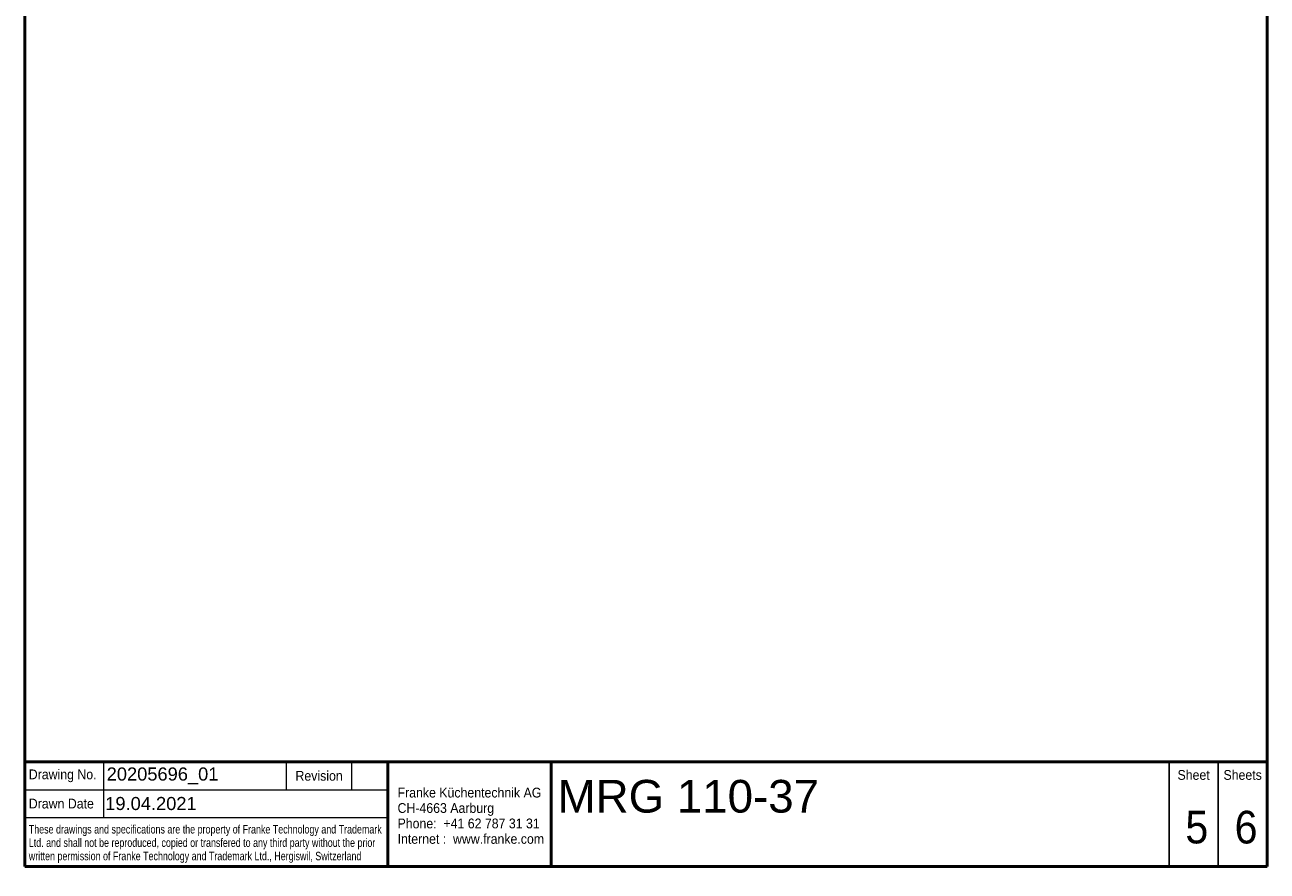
# Model space of a CAD drawing. Header units: millimetres. Extents: x 100 to 2000, y 93 to 2870.
# Tile 1 of 4: x 100 to 2000, y 93 to 1387. Entities that reach past the tile are written whole.
import ezdxf
from ezdxf.enums import TextEntityAlignment as Align

# ---------------------------------------------------------------- set-up
doc = ezdxf.new("R2010")
doc.units = ezdxf.units.MM
doc.header["$LTSCALE"] = 10
for name, color, linetype, lineweight in [('Sketch Geometry(DIN)', 7, 'Continuous', 50), ('Sketch Geometry(ISO)', 7, 'Continuous', 50), ('Symbole(DIN)', 7, 'Continuous', 25)]:
    doc.layers.add(name, color=color, linetype=linetype, lineweight=lineweight)
doc.styles.add('Text Style20', font='arial.ttf')
doc.styles.add('Text Style40', font='arial.ttf')
doc.styles.add('Text Style9', font='arial.ttf')
doc.styles.add('Text__1.3mm', font='arial.ttf', dxfattribs={"width": 0.9})
doc.styles.add('Text__1.5mm', font='arial.ttf', dxfattribs={"width": 0.9})
doc.styles.add('Text__3.5mm', font='arial.ttf', dxfattribs={"width": 0.9})
doc.styles.add('Text__5.0mm', font='arial.ttf', dxfattribs={"width": 0.9})

# ---------------------------------------------------------------- blocks, each defined once
blk = doc.blocks.new('Title Blocks FKT-Marketing')
at = {"layer": 'Sketch Geometry(DIN)', "color": 7, "linetype": 'Continuous', "lineweight": 50}
for p, q in [((97.45, 118.35), (287.45, 118.35)), ((97.45, 118.35), (97.45, 102.35)), ((152.95, 118.35), (152.95, 102.35)), ((177.95, 102.35), (177.95, 118.35)), ((287.45, 102.35), (287.45, 118.35)), ((97.45, 102.35), (287.45, 102.35))]:
    blk.add_line(p, q, dxfattribs=at)
at = {"layer": 'Sketch Geometry(DIN)', "color": 7, "linetype": 'Continuous', "lineweight": 18}
for p, q in [((109.45, 118.35), (109.45, 109.85)), ((137.45, 114.1), (137.45, 118.35)), ((147.45, 114.1), (147.45, 118.35)), ((97.45, 114.1), (152.95, 114.1)), ((97.45, 109.85), (152.95, 109.85))]:
    blk.add_line(p, q, dxfattribs=at)
at = {"layer": 'Sketch Geometry(DIN)', "color": 7, "linetype": 'Continuous', "lineweight": 25}
for p, q in [((272.45, 118.35), (272.45, 102.35)), ((279.95, 118.35), (279.95, 102.35))]:
    blk.add_line(p, q, dxfattribs=at)
at = {"layer": 'Symbole(DIN)', "color": 7, "style": 'Text__1.5mm'}
for s, insert, char_height, width, attachment_point in [('\\fArial|b0|i0;Drawing No.', (98.05, 116.22), 1.4986, 15.7321, 4), ('Revision', (142.45, 116.22), 1.499, 13.4705, 5), ('Sheet', (276.2, 116.35), 1.499, 6.6871, 5), ('Sheets', (283.7, 116.35), 1.499, 6.6871, 5), ('Drawn Date', (98.05, 111.97), 1.499, 13.6702, 4)]:
    blk.add_mtext(s, dxfattribs=dict(at, insert=insert, char_height=char_height, width=width, attachment_point=attachment_point))
at = {"layer": 'Symbole(DIN)', "color": 7, "attachment_point": 4, "line_spacing_factor": 0.944221}
for s, insert, char_height, width, style in [('\\fArial|b0|i0;{\\H1.4986;Franke Küchentechnik AG\\PCH-4663 Aarburg\\PPhone:  +41 62 787 31 31\\PInternet :  www.franke.com}', (154.45, 110.11), 1.4986, 34.1835, 'Text__3.5mm'), ('\\fArial|b0|i0;\\W0.75;These drawings and specifications are the property of Franke Technology and Trademark Ltd. and shall not be reproduced, copied or transfered to any third party without the prior written permission of Franke Technology and Trademark Ltd., Hergiswil, Switzerland', (98.05, 105.81), 1.3, 54.5435, 'Text__1.3mm')]:
    blk.add_mtext(s, dxfattribs=dict(at, insert=insert, char_height=char_height, width=width, style=style))
at = {"layer": 'Symbole(DIN)', "color": 7}
for tag, p, height, style in [('Document_Number_001', (109.96, 115.5), 2, 'Text Style40'), ('Title_001', (178.93, 110.6), 5, 'Text Style20'), ('Drawn_Date_001', (109.74, 110.99), 2, 'Text Style40')]:
    blk.add_attdef(tag, p, '', height=height, dxfattribs=dict(at, style=style))
at = {"layer": 'Symbole(DIN)', "color": 7, "style": 'Text Style40'}
blk.add_attdef('Revision_Index_1', text='', height=2, dxfattribs=at).set_placement((150.2, 116.22), align=Align.MIDDLE_CENTER)
at = {"layer": 'Symbole(DIN)', "color": 7, "style": 'Text__5.0mm', "width": 0.9}
for tag, p in [('Sheet_number_001', (274.94, 105.89)), ('Number_of_sheets_001', (282.47, 105.88))]:
    blk.add_attdef(tag, p, '', height=5, dxfattribs=at)
at = {"layer": 'Symbole(DIN)', "color": 7, "style": 'Text Style9'}
blk.add_attdef('Auxiliary_Remark1', text='', height=3.5, dxfattribs=at).set_placement((179.45, 105.85), align=Align.MIDDLE_LEFT)
blk = doc.blocks.new('Borders Marketing Border')
at = {"layer": 'Sketch Geometry(ISO)'}
for p, q in [((10, 287), (200, 287)), ((10, 10), (10, 287)), ((200, 287), (200, 10)), ((200, 10), (10, 10))]:
    blk.add_line(p, q, dxfattribs=at)

msp = doc.modelspace()

# ---------------------------------------------------------------- block references
at = {"xscale": 10, "yscale": 10, "zscale": 10}
msp.add_blockref('Borders Marketing Border', (0, 0), dxfattribs=at)
msp.add_blockref('Title Blocks FKT-Marketing', (-874.46, -923.48), dxfattribs=at).add_auto_attribs({'Title_001': 'MRG 110-37', 'Document_Number_001': '20205696_01', 'Drawn_Date_001': '19.04.2021', 'Sheet_number_001': '5', 'Number_of_sheets_001': '6'})

doc.saveas('drawing.dxf')
